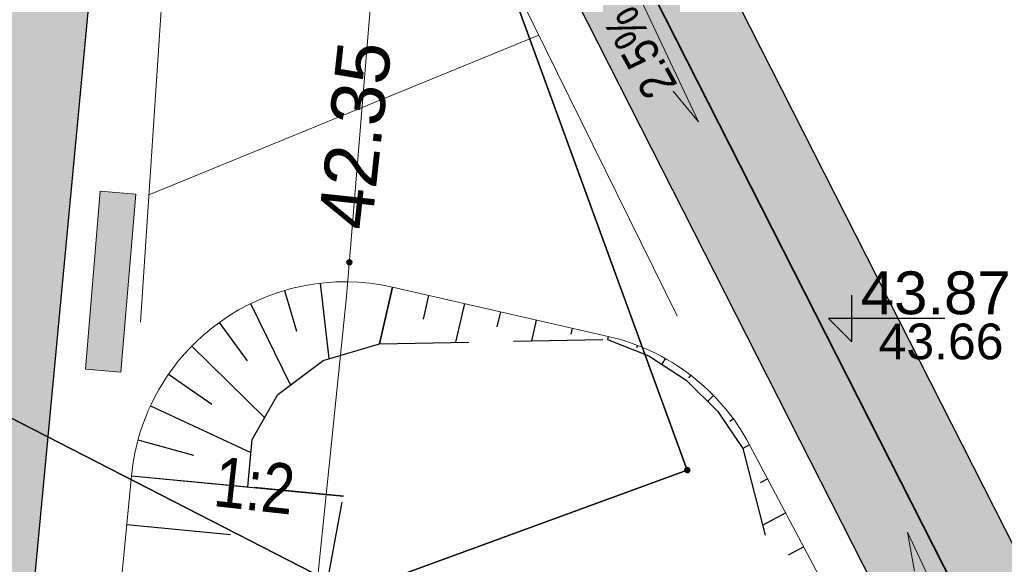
# Model space of a CAD drawing. Header units: metres. Extents: x 0 to 5465380, y 0 to 5925815.
# Tile 49 of 141: x 5463931 to 5463945, y 5925550 to 5925558. Entities that reach past the tile are written whole.
import ezdxf
from ezdxf.enums import TextEntityAlignment as Align

# ---------------------------------------------------------------- set-up
doc = ezdxf.new("R2010")
doc.units = ezdxf.units.M
for name, pattern in [('ACAD_ISO10W100', [18.5, 12, -3, 0.5, -3]), ('CENTER2', [1.125, 0.75, -0.125, 0.125, -0.125]), ('HIDDEN', [0.375, 0.25, -0.125])]:
    doc.linetypes.add(name, pattern=pattern)
for name, color, linetype, lineweight in [('$DR - obrzeże 8x30', 34, 'Continuous', 30), ('$DR - osie ścieżek', 7, 'CENTER2', 15), ('$DR - spadki nawierzchni', 250, 'Continuous', 0), ('$DR - wyp. chodnik', 44, 'Continuous', 5), ('$DR - zał. arch.', 7, 'Continuous', 13), ('$DR - zał. mapa', 250, 'Continuous', 0), ('$DR - zieleń-trawa', 92, 'Continuous', 0), ('___ławki_Nr_Pióra__141', 7, 'Continuous', 0), ('___ławki_Nr_Pióra__246', 34, 'Continuous', 211), ('CC_Woda_Nr_Pióra__5', 161, 'Continuous', 25)]:
    doc.layers.add(name, color=color, linetype=linetype, lineweight=lineweight)
for name, color, linetype in [('$DR - rzędne', 1, 'Continuous'), ('$DR - wymiary', 7, 'Continuous'), ('AecObjExplode_rys 1_Vport_D5A', 7, 'Continuous'), ('AecObjExplode_rys 3_Vport_DDD', 7, 'Continuous'), ('AecObjExplode_rys 4_Vport_E22', 7, 'Continuous'), ('C-DROGI-SYTUACJA', 7, 'Continuous'), ('C-DROGI-SYTUACJA-ETYKIETY', 7, 'Continuous'), ('C-TEREN-SKARPY', 94, 'Continuous')]:
    doc.layers.add(name, color=color, linetype=linetype)
for name, color, linetype, lineweight, true_color in [('CC_Woda', 5, 'Continuous', 18, 0x0000ff), ('EGBD03', 7, 'Continuous', 18, 0x008000), ('EGBP04', 7, 'Continuous', 18, 0x008000)]:
    doc.layers.add(name, color=color, linetype=linetype, lineweight=lineweight, true_color=true_color)
doc.styles.add('Arial', font='arial.ttf')
doc.styles.add('ARIAL 2', font='ARIALN.TTF')
doc.styles.get("Standard").update_dxf_attribs({"font": 'arial.ttf'})
doc.dimstyles.new('LINIOWY', dxfattribs={"dimtxt": 0.7, "dimasz": 0.3, "dimexe": 0.3, "dimexo": 0, "dimgap": 0.2, "dimtad": 1, "dimzin": 9, "dimdsep": 46, "dimtxsty": 'ARIAL 2', "dimblk": 'OBLIQUE', "dimcen": 0, "dimdle": 0.2, "dimclrd": 7, "dimclre": 7, "dimclrt": 1, "dimadec": 0, "dimazin": 0, "dimtfac": 1, "dimtofl": 0, "dimtmove": 1, "dimatfit": 3, "dimldrblk": 'OBLIQUE', "dimfxl": 0.3, "dimfxlon": 1, "dimtolj": 1, "dimtzin": 1, "dimarcsym": 0})

# ---------------------------------------------------------------- blocks, each defined once
blk = doc.blocks.new('EPPGN')
blk.add_hatch(color=0).paths.add_polyline_path([(0, -0.09), (0.027812, -0.085595), (0.052901, -0.072812), (0.072812, -0.052901), (0.085595, -0.027812), (0.09, 0), (0.085595, 0.027812), (0.072812, 0.052901), (0.052901, 0.072812), (0.027812, 0.085595), (0, 0.09), (-0.027812, 0.085595), (-0.052901, 0.072812), (-0.072812, 0.052901), (-0.085595, 0.027812), (-0.09, 0), (-0.085595, -0.027812), (-0.072812, -0.052901), (-0.052901, -0.072812), (-0.027812, -0.085595)])
blk = doc.blocks.new('GK.6640.1913.2022 szara')
at = {"layer": 'CC_Woda'}
blk.add_hatch(color=252, dxfattribs=at).paths.add_polyline_path([(5463935.737, 5925554.536, 1), (5463935.647, 5925554.536, 1)])
at = {"layer": 'CC_Woda', "color": 252}
blk.add_lwpolyline([(5463986.372, 5925435.989), (5463985.794, 5925452.41), (5463985.559, 5925454.613), (5463977.836, 5925461.506), (5463965.468, 5925472.383), (5463952.819, 5925483.501), (5463936.218, 5925497.405), (5463930.014, 5925502.668), (5463934.175, 5925539.683), (5463935.653, 5925554.059), (5463935.978, 5925558.022), (5463938.527, 5925578.65), (5463941.216, 5925601.871), (5463942.578, 5925613.381), (5463943.685, 5925623.068), (5463945.16, 5925637.812), (5463935.109, 5925649.383), (5463925.974, 5925659.333), (5463923.395, 5925662.125), (5463930.465, 5925665.085), (5463934.831, 5925666.92), (5463936.587, 5925667.623)], dxfattribs=at)
at = {"layer": 'EGBD03', "color": 52, "linetype": 'Continuous', "lineweight": 30}
blk.add_lwpolyline([(5463976.53, 5925486.659), (5463970.344, 5925578.524), (5463983.032, 5925590.042), (5463928.32, 5925650.72), (5463927.256, 5925651.9), (5463894.766, 5925638.737), (5463911.73, 5925597.06), (5463843.77, 5925569.527), (5463856.962, 5925537.116), (5463925.884, 5925562.287), (5463928.865, 5925568.698), (5463933.562, 5925570.413), (5463940.422, 5925551.628), (5463935.726, 5925549.913), (5463929.655, 5925553.021), (5463860.732, 5925527.855), (5463901.732, 5925427.127), (5463960.738, 5925457.702)], close=True, dxfattribs=at)
blk.add_lwpolyline([(5463824.164, 5925585.789), (5463828.477, 5925575.152), (5463845.745, 5925532.569), (5463890.8, 5925421.463), (5463901.732, 5925427.127), (5463860.732, 5925527.855), (5463929.655, 5925553.021), (5463935.726, 5925549.913), (5463940.422, 5925551.628), (5463933.562, 5925570.413), (5463928.865, 5925568.698), (5463925.884, 5925562.287), (5463856.962, 5925537.116), (5463843.77, 5925569.527)], dxfattribs=at)
at = {"layer": 'EGBP04', "color": 252, "lineweight": 18, "xscale": 0.5, "yscale": 0.5}
blk.add_blockref('EPPGN', (5463940.422, 5925551.628), dxfattribs=at)
at = {"layer": 'CC_Woda', "color": 252, "lineweight": 0, "style": 'Arial'}
blk.add_text('42.35', height=0.75, rotation=83.7928, dxfattribs=at).set_placement((5463935.768, 5925556.314), align=Align.MIDDLE)
blk = doc.blocks.new('świetlica_bezrzecze_PB_PZT oczyszczony')
at = {"layer": '___ławki_Nr_Pióra__246', "linetype": 'Continuous'}
blk.add_hatch(color=256, dxfattribs=at).paths.add_polyline_path([(5463932.702, 5925555.49), (5463932.204, 5925555.531), (5463931.997, 5925553.04), (5463932.495, 5925552.999)], flags=0)
at = {"layer": 'CC_Woda_Nr_Pióra__5', "linetype": 'Continuous'}
blk.add_hatch(color=256, dxfattribs=at).paths.add_polyline_path([(5463935.737, 5925554.536, 1), (5463935.647, 5925554.536, 1)], flags=0)
at = {"layer": '___ławki_Nr_Pióra__141', "linetype": 'Continuous', "flags": 128}
blk.add_lwpolyline([(5463932.702, 5925555.49), (5463932.204, 5925555.531), (5463931.997, 5925553.04), (5463932.495, 5925552.999)], close=True, dxfattribs=at)
blk = doc.blocks.new('*D137')
at = {"layer": '$DR - wymiary', "color": 7, "lineweight": -2, "transparency": 16777216}
blk.add_line((5463958.724, 5925585.382), (5463964.93, 5925585.382), dxfattribs=at)
at = {"layer": 'Defpoints', "color": 0, "transparency": 16777216}
for p in [(5463958.724, 5925585.382), (5463960.561, 5925585.382), (0, 0)]:
    blk.add_point(p, dxfattribs=at)
at = {"layer": '$DR - wymiary', "color": 1, "transparency": 16777216, "insert": (5463962.845, 5925585.94), "char_height": 0.7, "attachment_point": 5, "style": 'ARIAL 2'}
blk.add_mtext('\\A1;5925585.38', dxfattribs=at)
blk = doc.blocks.new('_OBLIQUE')
at = {"color": 0, "linetype": 'ByBlock'}
blk.add_line((-0.5, -0.5), (0.5, 0.5), dxfattribs=at)
blk = doc.blocks.new('*D138')
at = {"layer": '$DR - wymiary', "color": 7, "lineweight": -2, "transparency": 16777216}
blk.add_line((5463958.724, 5925585.382), (5463958.724, 5925592.131), dxfattribs=at)
at = {"layer": 'Defpoints', "color": 0, "transparency": 16777216}
for p in [(5463958.724, 5925587.769), (5463958.724, 5925585.382), (0, 0)]:
    blk.add_point(p, dxfattribs=at)
at = {"layer": '$DR - wymiary', "color": 1, "transparency": 16777216, "insert": (5463958.166, 5925590.05), "char_height": 0.7, "attachment_point": 5, "rotation": 90, "style": 'ARIAL 2'}
blk.add_mtext('\\A1;5463958.72', dxfattribs=at)
blk = doc.blocks.new('kota')
at = {"color": 0, "linetype": 'ByBlock', "lineweight": -2}
for p, q in [((0, 0), (0, 1)), ((2, 0.5), (-0.5, 0.5)), ((-0.5, 0.5), (0, 0))]:
    blk.add_line(p, q, dxfattribs=at)
blk = doc.blocks.new('AecObjExplode_rys 1_Vport_D5A')
at = {"layer": 'C-DROGI-SYTUACJA', "color": 152, "linetype": 'ACAD_ISO10W100', "lineweight": 35, "ltscale": 4}
blk.add_line((5463928.152, 5925581.488), (5463945.831, 5925546.704), dxfattribs=at)
at = {"layer": 'C-DROGI-SYTUACJA', "color": 92, "linetype": 'Continuous', "lineweight": 9}
for p, q in [((5463936.296, 5925554.188), (5463939.313, 5925553.498)), ((5463941.294, 5925551.981), (5463943.821, 5925547.226)), ((5463931.003, 5925534.416), (5463932.641, 5925551.549))]:
    blk.add_line(p, q, dxfattribs=at)
at = {"layer": 'C-DROGI-SYTUACJA', "color": 92, "linetype": 'Continuous', "lineweight": 9, "extrusion": (0, 0, -1)}
for centre, start, end in [((-5463935.628, 5925551.263), 5.4623, 102.8697), ((-5463938.645, 5925550.574), 102.8697, 152.0196)]:
    blk.add_arc(centre, 3, start, end, dxfattribs=at)
at = {"layer": 'C-TEREN-SKARPY', "color": 92, "linetype": 'Continuous', "lineweight": -3}
for p, q in [((5463934.783, 5925554.142, 44.645), (5463934.95, 5925553.574, 44.362)), ((5463935.282, 5925554.243, 44.53), (5463935.405, 5925553.188, 44.009)), ((5463936.115, 5925553.396, 43.894), (5463936.296, 5925554.188, 44.3)), ((5463936.296, 5925554.188), (5463936.115, 5925553.396)), ((5463936.799, 5925554.073, 44.217), (5463936.723, 5925553.74, 44.046)), ((5463934.308, 5925553.957, 44.76), (5463934.866, 5925552.818, 44.149)), ((5463937.302, 5925553.958, 44.133), (5463937.178, 5925553.417, 43.856)), ((5463937.805, 5925553.843, 44.05), (5463937.757, 5925553.635, 43.943)), ((5463938.308, 5925553.728, 43.967), (5463938.241, 5925553.437, 43.817)), ((5463933.871, 5925553.695, 44.875), (5463934.261, 5925553.156, 44.548)), ((5463938.81, 5925553.613, 43.883), (5463938.791, 5925553.53, 43.841)), ((5463939.313, 5925553.498, 43.8), (5463939.304, 5925553.457, 43.779)), ((5463939.313, 5925553.498), (5463939.304, 5925553.457)), ((5463933.485, 5925553.363, 44.99), (5463934.505, 5925552.363, 44.303)), ((5463939.723, 5925553.373, 43.8), (5463939.709, 5925553.337, 43.784)), ((5463940.111, 5925553.191, 43.8), (5463940.064, 5925553.107, 43.759)), ((5463933.161, 5925552.97, 45.105), (5463933.767, 5925552.551, 44.742)), ((5463940.469, 5925552.955, 43.8), (5463940.44, 5925552.917, 43.776)), ((5463940.79, 5925552.671, 43.8), (5463940.705, 5925552.588, 43.748)), ((5463932.908, 5925552.528, 45.22), (5463934.314, 5925551.874, 44.466)), ((5463941.067, 5925552.344, 43.8), (5463941.017, 5925552.308, 43.773)), ((5463932.733, 5925552.05, 45.335), (5463933.512, 5925551.838, 44.943)), ((5463941.294, 5925551.981, 43.8), (5463941.197, 5925551.929, 43.745)), ((5463941.294, 5925551.981), (5463941.197, 5925551.929)), ((5463932.641, 5925551.549, 45.449), (5463934.271, 5925551.393, 44.631)), ((5463932.641, 5925551.549), (5463935.609, 5925551.265)), ((5463941.547, 5925551.506, 43.871), (5463941.442, 5925551.45, 43.811)), ((5463941.8, 5925551.03, 43.941), (5463941.477, 5925550.858, 43.758)), ((5463932.576, 5925550.865, 45.438), (5463934.029, 5925550.726, 44.708)), ((5463942.052, 5925550.555, 44.012), (5463941.834, 5925550.439, 43.888))]:
    blk.add_line(p, q, dxfattribs=at)
at = {"layer": 'C-TEREN-SKARPY', "color": 92, "linetype": 'HIDDEN', "lineweight": -3, "ltscale": 5}
for p, q in [((5463936.115, 5925553.396), (5463939.304, 5925553.457)), ((5463939.304, 5925553.457), (5463939.882, 5925553.226)), ((5463935.324, 5925553.164), (5463936.115, 5925553.396)), ((5463934.689, 5925552.684), (5463935.324, 5925553.164)), ((5463939.882, 5925553.226), (5463940.404, 5925552.885)), ((5463940.404, 5925552.885), (5463940.848, 5925552.447)), ((5463934.331, 5925552.058), (5463934.689, 5925552.684)), ((5463940.848, 5925552.447), (5463941.197, 5925551.929)), ((5463934.271, 5925551.393), (5463934.331, 5925552.058)), ((5463941.197, 5925551.929), (5463942.595, 5925546.575)), ((5463935.609, 5925551.265), (5463934.271, 5925551.393)), ((5463934.319, 5925544.425), (5463935.609, 5925551.265))]:
    blk.add_line(p, q, dxfattribs=at)
at = {"layer": '$DR - wymiary', "color": 7, "linetype": 'Continuous', "lineweight": -3, "xscale": 0.6500000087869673, "yscale": 0.6500000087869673, "zscale": 0.6500000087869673}
blk.add_blockref('kota', (5463942.725, 5925553.425), dxfattribs=at)
at = {"layer": 'C-DROGI-SYTUACJA-ETYKIETY', "color": 1, "linetype": 'Continuous', "lineweight": -3, "insert": (5463942.85, 5925553.8), "char_height": 0.6, "attachment_point": 7}
blk.add_mtext('43.87', dxfattribs=at)
at = {"layer": 'C-DROGI-SYTUACJA-ETYKIETY', "color": 7, "linetype": 'Continuous', "lineweight": -3, "insert": (5463943.1, 5925553.425), "char_height": 0.5, "attachment_point": 4}
blk.add_mtext('{\\fArial|b0|i0|c238|p34;43.66}', dxfattribs=at)
blk = doc.blocks.new('AecObjExplode_rys 4_Vport_E22')
at = {"layer": 'C-DROGI-SYTUACJA', "color": 152, "linetype": 'ACAD_ISO10W100', "lineweight": 35, "ltscale": 4}
blk.add_line((5463928.152, 5925581.488), (5463945.831, 5925546.704), dxfattribs=at)
at = {"layer": 'C-DROGI-SYTUACJA', "color": 92, "linetype": 'Continuous', "lineweight": 9}
for p, q in [((5463936.296, 5925554.188), (5463939.313, 5925553.498)), ((5463941.294, 5925551.981), (5463943.821, 5925547.226)), ((5463931.003, 5925534.416), (5463932.641, 5925551.549))]:
    blk.add_line(p, q, dxfattribs=at)
at = {"layer": 'C-DROGI-SYTUACJA', "color": 92, "linetype": 'Continuous', "lineweight": 9, "extrusion": (0, 0, -1)}
for centre, start, end in [((-5463935.628, 5925551.263), 5.4623, 102.8697), ((-5463938.645, 5925550.574), 102.8697, 152.0196)]:
    blk.add_arc(centre, 3, start, end, dxfattribs=at)
at = {"layer": 'C-TEREN-SKARPY', "color": 92, "linetype": 'Continuous', "lineweight": -3}
for p, q in [((5463934.783, 5925554.142, 44.645), (5463934.95, 5925553.574, 44.362)), ((5463935.282, 5925554.243, 44.53), (5463935.405, 5925553.188, 44.009)), ((5463936.115, 5925553.396, 43.894), (5463936.296, 5925554.188, 44.3)), ((5463936.296, 5925554.188), (5463936.115, 5925553.396)), ((5463936.799, 5925554.073, 44.217), (5463936.723, 5925553.74, 44.046)), ((5463934.308, 5925553.957, 44.76), (5463934.866, 5925552.818, 44.149)), ((5463937.302, 5925553.958, 44.133), (5463937.178, 5925553.417, 43.856)), ((5463937.805, 5925553.843, 44.05), (5463937.757, 5925553.635, 43.943)), ((5463938.308, 5925553.728, 43.967), (5463938.241, 5925553.437, 43.817)), ((5463933.871, 5925553.695, 44.875), (5463934.261, 5925553.156, 44.548)), ((5463938.81, 5925553.613, 43.883), (5463938.791, 5925553.53, 43.841)), ((5463939.313, 5925553.498, 43.8), (5463939.304, 5925553.457, 43.779)), ((5463939.313, 5925553.498), (5463939.304, 5925553.457)), ((5463933.485, 5925553.363, 44.99), (5463934.505, 5925552.363, 44.303)), ((5463939.723, 5925553.373, 43.8), (5463939.709, 5925553.337, 43.784)), ((5463940.111, 5925553.191, 43.8), (5463940.064, 5925553.107, 43.759)), ((5463933.161, 5925552.97, 45.105), (5463933.767, 5925552.551, 44.742)), ((5463940.469, 5925552.955, 43.8), (5463940.44, 5925552.917, 43.776)), ((5463940.79, 5925552.671, 43.8), (5463940.705, 5925552.588, 43.748)), ((5463932.908, 5925552.528, 45.22), (5463934.314, 5925551.874, 44.466)), ((5463941.067, 5925552.344, 43.8), (5463941.017, 5925552.308, 43.773)), ((5463932.733, 5925552.05, 45.335), (5463933.512, 5925551.838, 44.943)), ((5463941.294, 5925551.981, 43.8), (5463941.197, 5925551.929, 43.745)), ((5463941.294, 5925551.981), (5463941.197, 5925551.929)), ((5463932.641, 5925551.549, 45.449), (5463934.271, 5925551.393, 44.631)), ((5463932.641, 5925551.549), (5463935.609, 5925551.265)), ((5463941.547, 5925551.506, 43.871), (5463941.442, 5925551.45, 43.811)), ((5463941.8, 5925551.03, 43.941), (5463941.477, 5925550.858, 43.758)), ((5463932.576, 5925550.865, 45.438), (5463934.029, 5925550.726, 44.708)), ((5463942.052, 5925550.555, 44.012), (5463941.834, 5925550.439, 43.888))]:
    blk.add_line(p, q, dxfattribs=at)
at = {"layer": 'C-TEREN-SKARPY', "color": 92, "linetype": 'HIDDEN', "lineweight": -3, "ltscale": 5}
for p, q in [((5463936.115, 5925553.396), (5463939.304, 5925553.457)), ((5463939.304, 5925553.457), (5463939.882, 5925553.226)), ((5463935.324, 5925553.164), (5463936.115, 5925553.396)), ((5463934.689, 5925552.684), (5463935.324, 5925553.164)), ((5463939.882, 5925553.226), (5463940.404, 5925552.885)), ((5463940.404, 5925552.885), (5463940.848, 5925552.447)), ((5463934.331, 5925552.058), (5463934.689, 5925552.684)), ((5463940.848, 5925552.447), (5463941.197, 5925551.929)), ((5463934.271, 5925551.393), (5463934.331, 5925552.058)), ((5463941.197, 5925551.929), (5463942.595, 5925546.575)), ((5463935.609, 5925551.265), (5463934.271, 5925551.393)), ((5463934.319, 5925544.425), (5463935.609, 5925551.265))]:
    blk.add_line(p, q, dxfattribs=at)
at = {"layer": '$DR - wymiary', "color": 7, "linetype": 'Continuous', "lineweight": -3, "xscale": 0.6500000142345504, "yscale": 0.6500000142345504, "zscale": 0.6500000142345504}
blk.add_blockref('kota', (5463942.725, 5925553.425), dxfattribs=at)
at = {"layer": 'C-DROGI-SYTUACJA-ETYKIETY', "color": 1, "linetype": 'Continuous', "lineweight": -3, "insert": (5463942.85, 5925553.8), "char_height": 0.6, "attachment_point": 7}
blk.add_mtext('43.87', dxfattribs=at)
at = {"layer": 'C-DROGI-SYTUACJA-ETYKIETY', "color": 7, "linetype": 'Continuous', "lineweight": -3, "insert": (5463943.1, 5925553.425), "char_height": 0.5, "attachment_point": 4}
blk.add_mtext('{\\fArial|b0|i0|c238|p34;43.66}', dxfattribs=at)
blk = doc.blocks.new('AecObjExplode_rys 3_Vport_DDD')
at = {"layer": 'C-DROGI-SYTUACJA', "color": 152, "linetype": 'ACAD_ISO10W100', "lineweight": 35, "ltscale": 4}
blk.add_line((5463928.152, 5925581.488), (5463945.831, 5925546.704), dxfattribs=at)
at = {"layer": 'C-DROGI-SYTUACJA', "color": 92, "linetype": 'Continuous', "lineweight": 9}
for p, q in [((5463936.296, 5925554.188), (5463939.313, 5925553.498)), ((5463941.294, 5925551.981), (5463943.821, 5925547.226)), ((5463931.003, 5925534.416), (5463932.641, 5925551.549))]:
    blk.add_line(p, q, dxfattribs=at)
at = {"layer": 'C-DROGI-SYTUACJA', "color": 92, "linetype": 'Continuous', "lineweight": 9, "extrusion": (0, 0, -1)}
for centre, start, end in [((-5463935.628, 5925551.263), 5.4623, 102.8697), ((-5463938.645, 5925550.574), 102.8697, 152.0196)]:
    blk.add_arc(centre, 3, start, end, dxfattribs=at)
at = {"layer": 'C-TEREN-SKARPY', "color": 92, "linetype": 'Continuous', "lineweight": -3}
for p, q in [((5463934.783, 5925554.142, 44.645), (5463934.95, 5925553.574, 44.362)), ((5463935.282, 5925554.243, 44.53), (5463935.405, 5925553.188, 44.009)), ((5463936.115, 5925553.396, 43.894), (5463936.296, 5925554.188, 44.3)), ((5463936.296, 5925554.188), (5463936.115, 5925553.396)), ((5463936.799, 5925554.073, 44.217), (5463936.723, 5925553.74, 44.046)), ((5463934.308, 5925553.957, 44.76), (5463934.866, 5925552.818, 44.149)), ((5463937.302, 5925553.958, 44.133), (5463937.178, 5925553.417, 43.856)), ((5463937.805, 5925553.843, 44.05), (5463937.757, 5925553.635, 43.943)), ((5463938.308, 5925553.728, 43.967), (5463938.241, 5925553.437, 43.817)), ((5463933.871, 5925553.695, 44.875), (5463934.261, 5925553.156, 44.548)), ((5463938.81, 5925553.613, 43.883), (5463938.791, 5925553.53, 43.841)), ((5463939.313, 5925553.498, 43.8), (5463939.304, 5925553.457, 43.779)), ((5463939.313, 5925553.498), (5463939.304, 5925553.457)), ((5463933.485, 5925553.363, 44.99), (5463934.505, 5925552.363, 44.303)), ((5463939.723, 5925553.373, 43.8), (5463939.709, 5925553.337, 43.784)), ((5463940.111, 5925553.191, 43.8), (5463940.064, 5925553.107, 43.759)), ((5463933.161, 5925552.97, 45.105), (5463933.767, 5925552.551, 44.742)), ((5463940.469, 5925552.955, 43.8), (5463940.44, 5925552.917, 43.776)), ((5463940.79, 5925552.671, 43.8), (5463940.705, 5925552.588, 43.748)), ((5463932.908, 5925552.528, 45.22), (5463934.314, 5925551.874, 44.466)), ((5463941.067, 5925552.344, 43.8), (5463941.017, 5925552.308, 43.773)), ((5463932.733, 5925552.05, 45.335), (5463933.512, 5925551.838, 44.943)), ((5463941.294, 5925551.981, 43.8), (5463941.197, 5925551.929, 43.745)), ((5463941.294, 5925551.981), (5463941.197, 5925551.929)), ((5463932.641, 5925551.549, 45.449), (5463934.271, 5925551.393, 44.631)), ((5463932.641, 5925551.549), (5463935.609, 5925551.265)), ((5463941.547, 5925551.506, 43.871), (5463941.442, 5925551.45, 43.811)), ((5463941.8, 5925551.03, 43.941), (5463941.477, 5925550.858, 43.758)), ((5463932.576, 5925550.865, 45.438), (5463934.029, 5925550.726, 44.708)), ((5463942.052, 5925550.555, 44.012), (5463941.834, 5925550.439, 43.888))]:
    blk.add_line(p, q, dxfattribs=at)
at = {"layer": 'C-TEREN-SKARPY', "color": 92, "linetype": 'HIDDEN', "lineweight": -3, "ltscale": 5}
for p, q in [((5463936.115, 5925553.396), (5463939.304, 5925553.457)), ((5463939.304, 5925553.457), (5463939.882, 5925553.226)), ((5463935.324, 5925553.164), (5463936.115, 5925553.396)), ((5463934.689, 5925552.684), (5463935.324, 5925553.164)), ((5463939.882, 5925553.226), (5463940.404, 5925552.885)), ((5463940.404, 5925552.885), (5463940.848, 5925552.447)), ((5463934.331, 5925552.058), (5463934.689, 5925552.684)), ((5463940.848, 5925552.447), (5463941.197, 5925551.929)), ((5463934.271, 5925551.393), (5463934.331, 5925552.058)), ((5463941.197, 5925551.929), (5463942.595, 5925546.575)), ((5463935.609, 5925551.265), (5463934.271, 5925551.393)), ((5463934.319, 5925544.425), (5463935.609, 5925551.265))]:
    blk.add_line(p, q, dxfattribs=at)
at = {"layer": '$DR - wymiary', "color": 7, "linetype": 'Continuous', "lineweight": -3, "xscale": 0.6500000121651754, "yscale": 0.6500000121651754, "zscale": 0.6500000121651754}
blk.add_blockref('kota', (5463942.725, 5925553.425), dxfattribs=at)
at = {"layer": 'C-DROGI-SYTUACJA-ETYKIETY', "color": 1, "linetype": 'Continuous', "lineweight": -3, "insert": (5463942.85, 5925553.8), "char_height": 0.6, "attachment_point": 7}
blk.add_mtext('43.87', dxfattribs=at)
at = {"layer": 'C-DROGI-SYTUACJA-ETYKIETY', "color": 7, "linetype": 'Continuous', "lineweight": -3, "insert": (5463943.1, 5925553.425), "char_height": 0.5, "attachment_point": 4}
blk.add_mtext('{\\fArial|b0|i0|c238|p34;43.66}', dxfattribs=at)

msp = doc.modelspace()

# ---------------------------------------------------------------- hatches: boundary and pattern name
at = {"layer": '$DR - wyp. chodnik'}
h = msp.add_hatch(dxfattribs=at)
h.set_pattern_fill('AR-SAND', color=256, scale=0.01)
h.set_pattern_definition([(37.5, (500, 0), (-0.01600031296, 0.48941323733), [0, -0.38608, 0, -0.4318, 0, -0.41275]), (7.5, (500, 0), (0.44952328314, 0.71682510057), [0, -0.20828, 0, -0.34798, 0, -0.13335]), (327.5, (499.6876, 0), (0.790992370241, 0.001437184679), [0, -0.127, 0, -0.4572, 0, -0.5969]), (317.5, (499.6876, 0), (0.76355645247, 0.22292932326), [0, -0.0635, 0, -0.29972, 0, -0.3429])])
h.paths.add_polyline_path([(5463958.811, 5925573.433, 1.284126), (5463952.971, 5925595.856), (5463945.622, 5925613.63), (5463944.143, 5925613.018), (5463946.37, 5925607.633, 0.194771), (5463934.37, 5925592.77, 0.959366), (5463910.944, 5925588.139, 1.531072), (5463902.406, 5925567.988), (5463893.559, 5925564.306, 0.384254), (5463887.764, 5925552.083), (5463862.231, 5925541.456), (5463863.153, 5925539.241), (5463888.637, 5925549.847), (5463903.669, 5925513.728), (5463903.08, 5925513.225), (5463904.38, 5925511.705), (5463904.595, 5925511.889), (5463910.657, 5925504.009), (5463924.399, 5925502.717), (5463924.162, 5925500.211), (5463926.552, 5925499.986), (5463926.788, 5925502.493), (5463940.548, 5925501.199), (5463939.758, 5925492.8), (5463941.75, 5925492.612), (5463945.889, 5925536.637, 1.642027), (5463958.177, 5925553.955)])
h.paths.add_polyline_path([(5463914.368, 5925570.584, -0.565703), (5463929.546, 5925559.395), (5463926.129, 5925523.186), (5463905.587, 5925514.846), (5463890.146, 5925551.946, -0.414214), (5463894.404, 5925562.275)], flags=16)
h.paths.add_polyline_path([(5463892.202, 5925579.937, -1), (5463912.302, 5925579.937, -1)], flags=16)
h.paths.add_polyline_path([(5463910.621, 5925571.408, 0.241691), (5463914.061, 5925581.767, 0.332), (5463928.141, 5925579.302), (5463928.394, 5925578.805)], flags=16)
h.paths.add_polyline_path([(5463921.709, 5925573.639), (5463929.394, 5925576.838), (5463944.809, 5925546.509), (5463940.735, 5925503.19), (5463926.976, 5925504.484), (5463932.165, 5925559.475, 0.382129)], flags=16)
h.paths.add_polyline_path([(5463912.703, 5925589.968, -1), (5463932.803, 5925589.968, -1)], flags=16)
h.paths.add_polyline_path([(5463929.85, 5925580.354, 0.111618), (5463933.295, 5925584.342, 0.375671), (5463956.374, 5925560.041), (5463956.18, 5925554.068, 0.258572), (5463946.204, 5925548.178)], flags=16)
h.paths.add_polyline_path([(5463947.101, 5925605.865), (5463951.602, 5925594.979, 0.663307), (5463956.814, 5925573.586), (5463956.436, 5925561.944, -0.732242)], flags=16)
h.paths.add_polyline_path([(5463948.674, 5925585.382, -1), (5463968.774, 5925585.382, -1)], flags=16)
h.paths.add_polyline_path([(5463956.118, 5925552.165), (5463955.923, 5925546.165, 8.05786), (5463957.918, 5925545.968), (5463958.115, 5925552.043, -20.041857)], flags=16)
h.paths.add_polyline_path([(5463926.126, 5925521.027), (5463924.587, 5925504.708), (5463911.711, 5925505.919), (5463906.286, 5925512.971)], flags=16)

# ---------------------------------------------------------------- linework, layer by layer
at = {"layer": '$DR - obrzeże 8x30', "flags": 128}
msp.add_lwpolyline([(5463946.204, 5925548.178), (5463929.85, 5925580.354, 0.111618), (5463933.295, 5925584.342, 0.375671), (5463956.374, 5925560.041), (5463956.18, 5925554.068, 0.258572), (5463946.204, 5925548.178)], format="xyb", dxfattribs=at)
msp.add_lwpolyline([(5463929.394, 5925576.838), (5463921.709, 5925573.639, -0.382129), (5463932.165, 5925559.475), (5463926.976, 5925504.484), (5463940.735, 5925503.19), (5463944.809, 5925546.509)], format="xyb", close=True, dxfattribs=at)
at = {"layer": '$DR - osie ścieżek', "flags": 128}
msp.add_lwpolyline([(5463928.152, 5925581.488), (5463945.831, 5925546.704), (5463936.923, 5925451.96), (5463919.992, 5925443.248)], dxfattribs=at)
at = {"layer": '$DR - spadki nawierzchni', "flags": 128}
for points in [[(5463939.675, 5925558.422), (5463940.578, 5925556.502), (5463940.223, 5925556.929)], [(5463944.404, 5925548.839), (5463943.502, 5925550.758), (5463943.604, 5925550.212)]]:
    msp.add_lwpolyline(points, dxfattribs=at)
at = {"layer": '$DR - zieleń-trawa', "flags": 128}
for points in [[(5463932.767, 5925553.699), (5463933.24, 5925560.814), (5463931.257, 5925566.547), (5463932.218, 5925570.134), (5463940.28, 5925553.785)], [(5463938.342, 5925557.715), (5463932.885, 5925555.481)]]:
    msp.add_lwpolyline(points, dxfattribs=at)

# ---------------------------------------------------------------- block references
at = {"layer": '$DR - zał. arch.'}
msp.add_blockref('świetlica_bezrzecze_PB_PZT oczyszczony', (0, 0), dxfattribs=at)
at = {"layer": '$DR - zał. mapa'}
msp.add_blockref('GK.6640.1913.2022 szara', (0, 0), dxfattribs=at)
at = {"layer": 'AecObjExplode_rys 1_Vport_D5A'}
msp.add_blockref('AecObjExplode_rys 1_Vport_D5A', (0, 0), dxfattribs=at)
at = {"layer": 'AecObjExplode_rys 3_Vport_DDD'}
msp.add_blockref('AecObjExplode_rys 3_Vport_DDD', (0, 0), dxfattribs=at)
at = {"layer": 'AecObjExplode_rys 4_Vport_E22'}
msp.add_blockref('AecObjExplode_rys 4_Vport_E22', (0, 0), dxfattribs=at)

# ---------------------------------------------------------------- texts
at = {"layer": '$DR - rzędne', "color": 1, "attachment_point": 5, "style": 'ARIAL 2'}
for s, insert, char_height, rotation in [('\\A1;2.5%', (5463939.764, 5925557.466), 0.5, 118.7037), ('\\A1;1:2', (5463934.365, 5925551.414, 44.631), 0.7, 353.6776)]:
    msp.add_mtext(s, dxfattribs=dict(at, insert=insert, char_height=char_height, rotation=rotation))

# ---------------------------------------------------------------- dimensions: what is measured, and where the dimension line sits
at = {"layer": '$DR - wymiary'}
for offset, dtype, picture, middle in [((0, 2.386563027), 1, '*D138', (5463958.166434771, 5925590.050091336)), ((1.837338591, 0), 0, '*D137', (5463962.845417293, 5925585.939790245))]:
    dim = msp.add_ordinate_dim(feature_location=(5463958.723835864, 5925585.382389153), offset=offset, dtype=dtype, origin=(0, 0), dimstyle='LINIOWY', override={"dimfxlon": 0}, dxfattribs=at)
    dim.commit()
    dim.dimension.update_dxf_attribs({"geometry": picture, "text_midpoint": middle})

doc.saveas('drawing.dxf')
